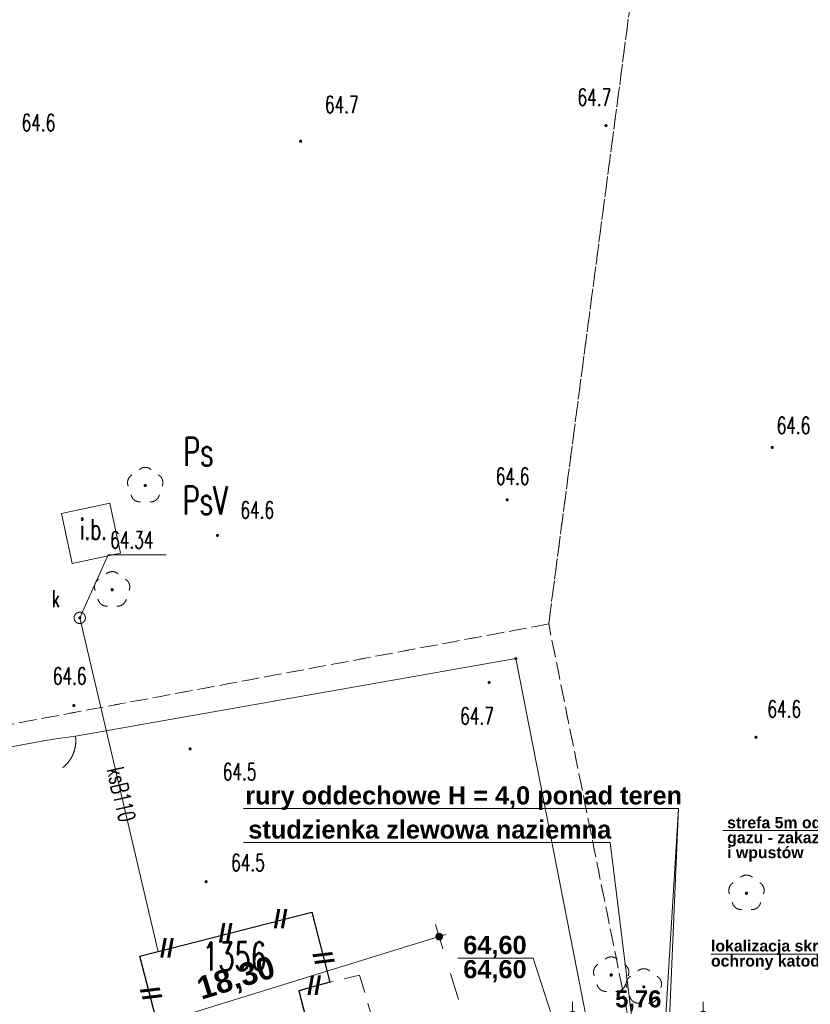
# Model space of a CAD drawing. Header units: millimetres. Extents: x 6487905018 to 6488192500, y 5882180700 to 5882375224.
# Tile 174 of 256: x 6488012399 to 6488047299, y 5882264868 to 5882308314. Entities that reach past the tile are written whole.
import ezdxf
from ezdxf.xclip import XClip

# ---------------------------------------------------------------- set-up
doc = ezdxf.new("R2010")
doc.units = ezdxf.units.MM
doc.header["$MEASUREMENT"] = 0
doc.header["$XCLIPFRAME"] = 2
for name, pattern in [('L_0_03', [1000, 500, -500]), ('L_0_06', [2000, 1500, -500]), ('Przerywana', [2400, 1200, -1200]), ('Wipeout_Contour', [1000, 0, -1000])]:
    doc.linetypes.add(name, pattern=pattern)
for name, color, linetype, lineweight in [('312_Budynek__powierzchnia__Nr_pióra__101', 7, 'Continuous', 30), ('OPIS PLAN_Nr_pióra__1', 7, 'Continuous', 0), ('OPIS PLAN_Nr_pióra__10', 22, 'Continuous', 120), ('OPIS PLAN_Nr_pióra__121', 7, 'Continuous', 5), ('OPIS PLAN_Nr_pióra__222', 7, 'Continuous', 20), ('OPIS PLAN_Nr_pióra__60', 250, 'Continuous', 5), ('OPIS PLAN_Nr_pióra__7', 7, 'Continuous', 5), ('Wymiarowanie_Nr_pióra__1', 7, 'Continuous', 0), ('Zamość 06.10._2_0_Nr_pióra__7', 7, 'Continuous', 5), ('Zamość 06.10._2_209_Opis_konturu_klasyfikacyjnego_Nr_pióra__96', 8, 'Continuous', 15), ('Zamość 06.10._2_210_Oznaczenie_uzytku_Nr_pióra__96', 8, 'Continuous', 15), ('Zamość 06.10._2_217_Granica_konturu_klasyfikcyjnego_Nr_pióra__96', 8, 'Continuous', 15), ('Zamość 06.10._2_218_Granica_uzytku_Nr_pióra__96', 8, 'Continuous', 15), ('Zamość 06.10._2_312_Budynek__powierzchnia__Nr_pióra__7', 7, 'Continuous', 5), ('Zamość 06.10._2_312_Numer_ewidencyjny_budynku_Nr_pióra__7', 7, 'Continuous', 5), ('Zamość 06.10._2_drzewo_lisciaste__punkt__Nr_pióra__96', 8, 'Continuous', 15), ('Zamość 06.10._2_furtka__linia____symbol_Nr_pióra__7', 7, 'Continuous', 5), ('Zamość 06.10._2_furtka__linia__Nr_pióra__7', 7, 'Continuous', 5), ('Zamość 06.10._2_inna_budowla__powierzchnia__Atr17_Nr_pióra__7', 7, 'Continuous', 5), ('Zamość 06.10._2_inna_budowla__powierzchnia__Nr_pióra__7', 7, 'Continuous', 5), ('Zamość 06.10._2_ogrodzenie_trwale__linia__Nr_pióra__7', 7, 'Continuous', 5), ('Zamość 06.10._2_opis_h_Nr_pióra__7', 7, 'Continuous', 5), ('Zamość 06.10._2_plac_Nr_pióra__7', 7, 'Continuous', 5), ('Zamość 06.10._2_przewod_kanalizacyjny__linia__Atr1_Nr_pióra__7', 7, 'Continuous', 5), ('Zamość 06.10._2_przewod_kanalizacyjny__linia__Nr_pióra__36', 6, 'Continuous', 5), ('Zamość 06.10._2_punkt_o_okreslonej_wysokosci__siec_kanalizacyjna__Atr2_Nr_pióra__7', 7, 'Continuous', 5), ('Zamość 06.10._2_punkt_o_okreslonej_wysokosci__siec_kanalizacyjna__Nr_pióra__7', 7, 'Continuous', 5), ('Zamość 06.10._2_punkt_wysokosciowy_naturalny_Nr_pióra__7', 7, 'Continuous', 5), ('Zamość 06.10._2_studzienka_okragla___przewod_kanalizacyjny__punkt__Atr17_Nr_pióra__7', 7, 'Continuous', 5), ('Zamość 06.10._2_studzienka_okragla___przewod_kanalizacyjny__punkt__Nr_pióra__7', 7, 'Continuous', 5)]:
    doc.layers.add(name, color=color, linetype=linetype, lineweight=lineweight)
for name, color, linetype in [('Mapa cyfrowa', 7, 'Continuous'), ('Wymiarowanie', 7, 'Continuous'), ('Zamość 06.10._2_Mapa cyfrowa', 7, 'Continuous')]:
    doc.layers.add(name, color=color, linetype=linetype)
doc.styles.add('GENERATED_STYLE_1', font='Simplex.shx')
doc.styles.add('GENERATED_STYLE_2', font='txt')
doc.linetypes.add('L_0_15_SHX', pattern='A,0,[3,PZT Orlen Zamość.pdf1.Shx,S=30.952381,R=0,X=0,Y=2.22045e-16],-7500,0', length=7500)
doc.dimstyles.new('GENERATED_STYLE__3', dxfattribs={"dimtxt": 750, "dimasz": 570, "dimexe": 0.18, "dimexo": 0, "dimgap": 0.09, "dimtad": 1, "dimtih": 1, "dimtoh": 1, "dimlfac": 0.001, "dimzin": 0, "dimdsep": 46, "dimtxsty": 'GENERATED_STYLE_2', "dimblk": 'ARROWHEAD_11', "dimblk1": 'ARROWHEAD_11', "dimblk2": 'ARROWHEAD_11', "dimcen": 0.09, "dimclrd": 7, "dimclre": 7, "dimclrt": 7, "dimazin": 0, "dimtfac": 1, "dimtdec": 4, "dimtmove": 0, "dimatfit": 3, "dimfxl": 0, "dimtolj": 1, "dimtzin": 0, "dimarcsym": 0})
doc.dimstyles.new('GENERATED_STYLE__4', dxfattribs={"dimtxt": 1000, "dimasz": 570, "dimexe": 0.18, "dimexo": 0, "dimgap": 0.09, "dimtad": 1, "dimlfac": 0.001, "dimzin": 0, "dimdsep": 46, "dimtxsty": 'GENERATED_STYLE_2', "dimblk": 'ARROWHEAD_11', "dimblk1": 'ARROWHEAD_11', "dimblk2": 'ARROWHEAD_11', "dimcen": 0.09, "dimclrd": 7, "dimclre": 7, "dimclrt": 7, "dimazin": 0, "dimtfac": 1, "dimtdec": 4, "dimtmove": 0, "dimatfit": 3, "dimfxl": 0, "dimtolj": 1, "dimtzin": 0, "dimarcsym": 0})

# ---------------------------------------------------------------- blocks, each defined once
blk = doc.blocks.new('Rysunek_1_2')
at = {"color": 254, "linetype": 'Wipeout_Contour', "lineweight": 0, "ltscale": 70061284114.24681}
blk.add_wipeout([(6487915525.867126, 5882181505.900702), (6488146644.289524, 5882181505.900702), (6488146644.289524, 5882373115.540435), (6488107628.768834, 5882373115.540435), (6488107628.768834, 5882320263.490532), (6488101226.436201, 5882320263.490532), (6488101226.436201, 5882373115.540435), (6487915525.867126, 5882373115.540435)], dxfattribs=at).dxf.layer = 'Zamość 06.10._2_Mapa cyfrowa'
at = {"layer": 'Zamość 06.10._2_0_Nr_pióra__7', "linetype": 'Continuous'}
for points in [[(6488038280.000001, 5882303594.723074, 1), (6488038280.000001, 5882303685.276926, 1)], [(6488024800, 5882302904.723074, 1), (6488024800, 5882302995.276926, 1)], [(6488045620, 5882289394.723075, 1), (6488045620, 5882289485.276926, 1)], [(6488033920, 5882287084.723074, 1), (6488033920, 5882287175.276926, 1)], [(6488021130, 5882285514.723074, 1), (6488021130, 5882285605.276926, 1)], [(6488033120, 5882279024.723075, 1), (6488033120, 5882279115.276926, 1)], [(6488014790, 5882278004.723074, 1), (6488014790, 5882278095.276926, 1)], [(6488044900.000001, 5882276604.723075, 1), (6488044900.000001, 5882276695.276926, 1)], [(6488019920, 5882276094.723074, 1), (6488019920, 5882276185.276926, 1)], [(6488020630, 5882270234.723075, 1), (6488020630, 5882270325.276926, 1)]]:
    blk.add_hatch(color=256, dxfattribs=at).paths.add_polyline_path(points)
at = {"layer": 'Zamość 06.10._2_drzewo_lisciaste__punkt__Nr_pióra__96', "linetype": 'Continuous'}
for points in [[(6488017940.000001, 5882287710, 1), (6488017940.000001, 5882287810, 1)], [(6488016480.000001, 5882283110, 1), (6488016480.000001, 5882283210, 1)], [(6488044480.000001, 5882269720, 1), (6488044480.000001, 5882269819.999999, 1)], [(6488038510, 5882266110, 1), (6488038510, 5882266210, 1)], [(6488039950, 5882265590, 1), (6488039950, 5882265690, 1)]]:
    blk.add_hatch(color=256, dxfattribs=at).paths.add_polyline_path(points)
at = {"layer": 'Zamość 06.10._2_punkt_o_okreslonej_wysokosci__siec_kanalizacyjna__Nr_pióra__7', "linetype": 'Continuous'}
blk.add_hatch(color=256, dxfattribs=at).paths.add_polyline_path([(6488015050, 5882281875, 1), (6488015050, 5882281965, 1)])
at = {"layer": 'Zamość 06.10._2_punkt_wysokosciowy_naturalny_Nr_pióra__7', "linetype": 'Continuous'}
blk.add_hatch(color=256, dxfattribs=at).paths.add_polyline_path([(6488034300, 5882280075, 1), (6488034300, 5882280165, 1)])
at = {"layer": 'Zamość 06.10._2_0_Nr_pióra__7', "linetype": 'Continuous'}
for p, q in [((6488038280.000001, 5882303640), (6488038280.05, 5882303640)), ((6488024800, 5882302950), (6488024800.05, 5882302950)), ((6488045620, 5882289440.000001), (6488045620.05, 5882289440.000001)), ((6488017352.144635, 5882288225.754514), (6488017352.194635, 5882288225.754514)), ((6488017679.012473, 5882288463.126228), (6488017679.062473, 5882288463.126228)), ((6488017940.000001, 5882288560), (6488017940.05, 5882288560)), ((6488018200.987529, 5882288463.126228), (6488018201.037528, 5882288463.126228)), ((6488018527.855366, 5882288225.754514), (6488018527.905366, 5882288225.754514)), ((6488017179.733024, 5882288008.084753), (6488017179.783023, 5882288008.084753)), ((6488017190.576555, 5882287730.617085), (6488017190.626555, 5882287730.617085)), ((6488017940.000001, 5882287760), (6488017940.05, 5882287760)), ((6488018689.423446, 5882287730.617085), (6488018689.473446, 5882287730.617085)), ((6488018700.266978, 5882288008.084753), (6488018700.316978, 5882288008.084753)), ((6488017315.601943, 5882287344.516924), (6488017315.651943, 5882287344.516924)), ((6488018564.398058, 5882287344.516924), (6488018564.448058, 5882287344.516924)), ((6488016380, 5882286980.000001), (6488016380.05, 5882286980.000001)), ((6488017470.145783, 5882287112.204544), (6488017470.195784, 5882287112.204544)), ((6488017738.965047, 5882287037.444639), (6488017739.015047, 5882287037.444639)), ((6488018141.034954, 5882287037.444639), (6488018141.084954, 5882287037.444639)), ((6488018409.854218, 5882287112.204544), (6488018409.904218, 5882287112.204544)), ((6488033920, 5882287130), (6488033920.05, 5882287130)), ((6488014250, 5882286530), (6488014250.05, 5882286530)), ((6488021130, 5882285560), (6488021130.05, 5882285560)), ((6488016300, 5882284700), (6488016300.05, 5882284700)), ((6488016850, 5882284770), (6488016850.05, 5882284770)), ((6488018869, 5882284700), (6488018869.05, 5882284700)), ((6488014720, 5882284320), (6488014720.05, 5882284320)), ((6488016219.012473, 5882283863.126228), (6488016219.062473, 5882283863.126228)), ((6488016480.000001, 5882283960), (6488016480.05, 5882283960)), ((6488016740.987529, 5882283863.126228), (6488016741.037528, 5882283863.126228)), ((6488015719.733024, 5882283408.084753), (6488015719.783023, 5882283408.084753)), ((6488015892.144635, 5882283625.754514), (6488015892.194635, 5882283625.754514)), ((6488017067.855366, 5882283625.754514), (6488017067.905366, 5882283625.754514)), ((6488017240.266978, 5882283408.084753), (6488017240.316978, 5882283408.084753)), ((6488015730.576555, 5882283130.617086), (6488015730.626555, 5882283130.617086)), ((6488016480.000001, 5882283160), (6488016480.05, 5882283160)), ((6488017229.423446, 5882283130.617086), (6488017229.473446, 5882283130.617086)), ((6488015855.601943, 5882282744.516924), (6488015855.651943, 5882282744.516924)), ((6488016010.145783, 5882282512.204545), (6488016010.195784, 5882282512.204545)), ((6488016949.854218, 5882282512.204545), (6488016949.904218, 5882282512.204545)), ((6488017104.398058, 5882282744.516924), (6488017104.448058, 5882282744.516924)), ((6488016278.965047, 5882282437.444639), (6488016279.015047, 5882282437.444639)), ((6488016681.034954, 5882282437.444639), (6488016681.084954, 5882282437.444639)), ((6488015050, 5882281920), (6488015050.05, 5882281920)), ((6488015050, 5882281920), (6488015050.05, 5882281920)), ((6488015050, 5882281920), (6488015050.05, 5882281920)), ((6488035750, 5882281650.000001), (6488035750.05, 5882281650.000001)), ((6488034300, 5882280120), (6488034300.05, 5882280120)), ((6488034300, 5882280120), (6488034300.05, 5882280120)), ((6488033120, 5882279070), (6488033120.05, 5882279070)), ((6488014790, 5882278050), (6488014790.05, 5882278050)), ((6488013790, 5882276550), (6488013790.05, 5882276550)), ((6488014860.138828, 5882276699.009684), (6488014860.188828, 5882276699.009684)), ((6488044900.000001, 5882276650.000001), (6488044900.05, 5882276650.000001)), ((6488019920, 5882276140), (6488019920.05, 5882276140)), ((6488014765.243498, 5882275928.373219), (6488014765.293498, 5882275928.373219)), ((6488014297.7435, 5882275308.43013), (6488014297.793499, 5882275308.43013)), ((6488044219.012473, 5882270473.126228), (6488044219.062473, 5882270473.126228)), ((6488044480.000001, 5882270569.999999), (6488044480.05, 5882270569.999999)), ((6488044740.987529, 5882270473.126228), (6488044741.037528, 5882270473.126228)), ((6488020630, 5882270280), (6488020630.05, 5882270280)), ((6488043719.733024, 5882270018.084752), (6488043719.783023, 5882270018.084752)), ((6488043892.144635, 5882270235.754514), (6488043892.194635, 5882270235.754514)), ((6488045067.855366, 5882270235.754514), (6488045067.905366, 5882270235.754514)), ((6488045240.266978, 5882270018.084752), (6488045240.316978, 5882270018.084752)), ((6488043730.576555, 5882269740.617085), (6488043730.626555, 5882269740.617085)), ((6488044480.000001, 5882269770), (6488044480.05, 5882269770)), ((6488045229.423446, 5882269740.617085), (6488045229.473446, 5882269740.617085)), ((6488043855.601943, 5882269354.516924), (6488043855.651943, 5882269354.516924)), ((6488044010.145783, 5882269122.204544), (6488044010.195784, 5882269122.204544)), ((6488044278.965047, 5882269047.444639), (6488044279.015047, 5882269047.444639)), ((6488044681.034954, 5882269047.444639), (6488044681.084954, 5882269047.444639)), ((6488044949.854218, 5882269122.204544), (6488044949.904218, 5882269122.204544)), ((6488045104.398058, 5882269354.516924), (6488045104.448058, 5882269354.516924)), ((6488025290, 5882268940.000001), (6488025290.05, 5882268940.000001)), ((6488017700, 5882266990), (6488017700.05, 5882266990)), ((6488018510, 5882267190.000001), (6488018510.05, 5882267190.000001)), ((6488038249.012472, 5882266863.126228), (6488038249.062472, 5882266863.126228)), ((6488038510, 5882266960), (6488038510.05, 5882266960)), ((6488038770.987528, 5882266863.126228), (6488038771.037528, 5882266863.126228)), ((6488037749.733023, 5882266408.084753), (6488037749.783023, 5882266408.084753)), ((6488037922.144635, 5882266625.754514), (6488037922.194634, 5882266625.754514)), ((6488039097.855365, 5882266625.754514), (6488039097.905365, 5882266625.754514)), ((6488039270.266977, 5882266408.084753), (6488039270.316978, 5882266408.084753)), ((6488039950, 5882266440), (6488039950.05, 5882266440)), ((6488027400.000001, 5882266160), (6488027400.05, 5882266160)), ((6488037760.576555, 5882266130.617086), (6488037760.626554, 5882266130.617086)), ((6488038510, 5882266160), (6488038510.05, 5882266160)), ((6488039259.423446, 5882266130.617086), (6488039259.473445, 5882266130.617086)), ((6488039362.144635, 5882266105.754514), (6488039362.194635, 5882266105.754514)), ((6488039689.012473, 5882266343.126228), (6488039689.062472, 5882266343.126228)), ((6488040210.987528, 5882266343.126228), (6488040211.037528, 5882266343.126228)), ((6488040537.855366, 5882266105.754514), (6488040537.905366, 5882266105.754514)), ((6488026089.719024, 5882265841.088781), (6488026089.769024, 5882265841.088781)), ((6488026090, 5882265840), (6488026090.05, 5882265840)), ((6488026090, 5882265840), (6488026090.05, 5882265840)), ((6488026099.974685, 5882265820.439816), (6488026100.024685, 5882265820.439816)), ((6488037885.601943, 5882265744.516924), (6488037885.651942, 5882265744.516924)), ((6488039134.398057, 5882265744.516924), (6488039134.448057, 5882265744.516924)), ((6488039189.733023, 5882265888.084753), (6488039189.783023, 5882265888.084753)), ((6488039200.576555, 5882265610.617085), (6488039200.626555, 5882265610.617085)), ((6488039950, 5882265640), (6488039950.05, 5882265640)), ((6488040699.423446, 5882265610.617085), (6488040699.473446, 5882265610.617085)), ((6488040710.266978, 5882265888.084753), (6488040710.316978, 5882265888.084753)), ((6488024720, 5882265470), (6488024720.05, 5882265470)), ((6488024720, 5882265470), (6488024720.05, 5882265470)), ((6488024722.435919, 5882265460.633501), (6488024722.485919, 5882265460.633501)), ((6488024722.435919, 5882265460.633501), (6488024722.485919, 5882265460.633501)), ((6488038040.145783, 5882265512.204545), (6488038040.195783, 5882265512.204545)), ((6488038308.965046, 5882265437.444639), (6488038309.015046, 5882265437.444639)), ((6488038711.034954, 5882265437.444639), (6488038711.084953, 5882265437.444639)), ((6488038979.854218, 5882265512.204545), (6488038979.904217, 5882265512.204545)), ((6488039325.601943, 5882265224.516924), (6488039325.651943, 5882265224.516924)), ((6488040574.398058, 5882265224.516924), (6488040574.448058, 5882265224.516924)), ((6488039480.145783, 5882264992.204544), (6488039480.195784, 5882264992.204544)), ((6488039748.965047, 5882264917.444639), (6488039749.015046, 5882264917.444639)), ((6488040151.034954, 5882264917.444639), (6488040151.084954, 5882264917.444639)), ((6488040419.854218, 5882264992.204544), (6488040419.904218, 5882264992.204544))]:
    blk.add_line(p, q, dxfattribs=at)
for centre in [(6488038280.000001, 5882303640), (6488024800, 5882302950), (6488045620, 5882289440.000001), (6488033920, 5882287130), (6488021130, 5882285560), (6488033120, 5882279070), (6488014790, 5882278050), (6488044900.000001, 5882276650.000001), (6488019920, 5882276140), (6488020630, 5882270280)]:
    blk.add_circle(centre, 45.276926, dxfattribs=at)
at = {"layer": 'Zamość 06.10._2_217_Granica_konturu_klasyfikcyjnego_Nr_pióra__96', "linetype": 'L_0_03', "flags": 128}
for points in [[(6488035750, 5882281650.000001), (6488040830, 5882320230.000001)], [(6488040830, 5882320230.000001), (6488035750, 5882281650.000001)], [(6487996650.000001, 5882274360), (6488035750, 5882281650.000001)], [(6488035750, 5882281650.000001), (6488046100, 5882230460)]]:
    blk.add_lwpolyline(points, dxfattribs=at)
at = {"layer": 'Zamość 06.10._2_218_Granica_uzytku_Nr_pióra__96', "linetype": 'L_0_03', "flags": 128}
for points in [[(6488035750, 5882281650.000001), (6488040830, 5882320230.000001)], [(6488040830, 5882320230.000001), (6488035750, 5882281650.000001)], [(6487996650.000001, 5882274360), (6488035750, 5882281650.000001)], [(6488035750, 5882281650.000001), (6487996650.000001, 5882274360)], [(6488046100, 5882230460), (6488035750, 5882281650.000001)], [(6488035750, 5882281650.000001), (6488046100, 5882230460)]]:
    blk.add_lwpolyline(points, dxfattribs=at)
at = {"layer": 'Zamość 06.10._2_312_Budynek__powierzchnia__Nr_pióra__7', "linetype": 'Continuous', "flags": 128}
for points in [[(6488017700, 5882266990), (6488025290, 5882268940.000001)], [(6488025290, 5882268940.000001), (6488026090, 5882265840)], [(6488018550, 5882263710), (6488017700, 5882266990)], [(6488026090, 5882265840), (6488024720, 5882265470)], [(6488024720, 5882265470), (6488026270, 5882259510)]]:
    blk.add_lwpolyline(points, dxfattribs=at)
at = {"layer": 'Zamość 06.10._2_drzewo_lisciaste__punkt__Nr_pióra__96', "linetype": 'Continuous'}
for centre in [(6488017940.000001, 5882287760), (6488016480.000001, 5882283160), (6488044480.000001, 5882269770), (6488038510, 5882266160), (6488039950, 5882265640)]:
    blk.add_circle(centre, 50, dxfattribs=at)
for centre, radius, start, end in [((6488017560.000003, 5882287884), 400.000002, 121.3080002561, 202.5479998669), ((6488017940.000001, 5882288159.999999), 400, 49.2720001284, 130.7279998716), ((6488018319.999999, 5882287884), 400.000002, 337.4520001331, 58.6919997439), ((6488017705, 5882287436), 400, 193.2210000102, 274.8709999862), ((6488018175.000001, 5882287436), 400, 265.1290000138, 346.7789999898), ((6488016480.000001, 5882283560), 400, 49.2720001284, 130.7279998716), ((6488016100.000003, 5882283284), 400.000002, 121.3080002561, 202.5479998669), ((6488016859.999999, 5882283284), 400.000002, 337.4520001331, 58.6919997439), ((6488016245, 5882282836), 400, 193.2210000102, 274.8709999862), ((6488016715.000001, 5882282836), 400, 265.1290000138, 346.7789999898), ((6488044480.000001, 5882270169.999999), 400, 49.2720001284, 130.7279998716), ((6488044100.000003, 5882269894), 400.000002, 121.3080002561, 202.5479998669), ((6488044859.999999, 5882269894), 400.000002, 337.4520001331, 58.6919997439), ((6488044245, 5882269446), 400, 193.2210000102, 274.8709999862), ((6488044715.000001, 5882269446), 400, 265.1290000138, 346.7789999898), ((6488038510, 5882266560), 400, 49.2720001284, 130.7279998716), ((6488038130.000002, 5882266284), 400.000002, 121.3080002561, 202.5479998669), ((6488038889.999998, 5882266284), 400.000002, 337.4520001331, 58.6919997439), ((6488039950, 5882266039.999999), 400, 49.2720001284, 130.7279998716), ((6488039570.000003, 5882265764), 400.000002, 121.3080002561, 202.5479998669), ((6488040329.999998, 5882265764), 400.000002, 337.4520001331, 58.6919997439), ((6488038275, 5882265836), 400, 193.2210000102, 274.8709999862), ((6488038745, 5882265836), 400, 265.1290000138, 346.7789999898), ((6488039715, 5882265316), 400, 193.2210000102, 274.8709999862), ((6488040185.000001, 5882265316), 400, 265.1290000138, 346.7789999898)]:
    blk.add_arc(centre, radius, start, end, dxfattribs=at)
at = {"layer": 'Zamość 06.10._2_furtka__linia____symbol_Nr_pióra__7', "linetype": 'Continuous'}
blk.add_arc((6488013374.663943, 5882276490.768549), 1500.000001, 307.9799999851, 7.979999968, dxfattribs=at)
at = {"layer": 'Zamość 06.10._2_furtka__linia__Nr_pióra__7', "linetype": 'Continuous', "flags": 128}
blk.add_lwpolyline([(6488014860.138828, 5882276699.009684), (6488013790, 5882276550)], dxfattribs=at)
at = {"layer": 'Zamość 06.10._2_furtka__linia__Nr_pióra__7', "linetype": 'Continuous'}
blk.add_arc((6488013374.482785, 5882276492.064949), 1500, 307.9116393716, 7.9299999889, dxfattribs=at)
at = {"layer": 'Zamość 06.10._2_inna_budowla__powierzchnia__Nr_pióra__7', "linetype": 'Continuous', "flags": 128}
blk.add_lwpolyline([(6488016380, 5882286980.000001), (6488016850, 5882284770), (6488014720, 5882284320), (6488014250, 5882286530)], close=True, dxfattribs=at)
at = {"layer": 'Zamość 06.10._2_ogrodzenie_trwale__linia__Nr_pióra__7', "linetype": 'L_0_15_SHX'}
blk.add_line((6488013790, 5882276550), (6487989360.000001, 5882272070), dxfattribs=at)
at = {"layer": 'Zamość 06.10._2_ogrodzenie_trwale__linia__Nr_pióra__7', "linetype": 'Continuous'}
blk.add_line((6488013790, 5882276550), (6487989360.000001, 5882272070), dxfattribs=at)
at = {"layer": 'Zamość 06.10._2_ogrodzenie_trwale__linia__Nr_pióra__7', "linetype": 'L_0_15_SHX', "flags": 128}
blk.add_lwpolyline([(6488043030.000001, 5882235670), (6488034300, 5882280120), (6488014860.138828, 5882276699.009684)], dxfattribs=at)
at = {"layer": 'Zamość 06.10._2_ogrodzenie_trwale__linia__Nr_pióra__7', "linetype": 'Continuous', "flags": 128}
blk.add_lwpolyline([(6488043030.000001, 5882235670), (6488034300, 5882280120), (6488014860.138828, 5882276699.009684)], dxfattribs=at)
at = {"layer": 'Zamość 06.10._2_plac_Nr_pióra__7', "linetype": 'L_0_06', "flags": 128}
blk.add_lwpolyline([(6488026215.496068, 5882259719.576408), (6488024722.435919, 5882265460.633501), (6488026089.719024, 5882265841.088781), (6488027400.000001, 5882266160), (6488029090, 5882260470)], close=True, dxfattribs=at)
at = {"layer": 'Zamość 06.10._2_przewod_kanalizacyjny__linia__Nr_pióra__36', "linetype": 'Continuous', "flags": 128}
blk.add_lwpolyline([(6488018510, 5882267190.000001), (6488015050, 5882281920)], dxfattribs=at)
at = {"layer": 'Zamość 06.10._2_punkt_o_okreslonej_wysokosci__siec_kanalizacyjna__Atr2_Nr_pióra__7', "linetype": 'Continuous', "flags": 128}
blk.add_lwpolyline([(6488015050, 5882281920), (6488016300, 5882284700), (6488018869, 5882284700)], dxfattribs=at)
at = {"layer": 'Zamość 06.10._2_punkt_o_okreslonej_wysokosci__siec_kanalizacyjna__Nr_pióra__7', "linetype": 'Continuous'}
blk.add_circle((6488015050, 5882281920), 45, dxfattribs=at)
at = {"layer": 'Zamość 06.10._2_punkt_wysokosciowy_naturalny_Nr_pióra__7', "linetype": 'Continuous'}
blk.add_circle((6488034300, 5882280120), 45, dxfattribs=at)
at = {"layer": 'Zamość 06.10._2_studzienka_okragla___przewod_kanalizacyjny__punkt__Nr_pióra__7', "linetype": 'Continuous'}
blk.add_circle((6488015050, 5882281920), 250, dxfattribs=at)
at = {"layer": 'Zamość 06.10._2_209_Opis_konturu_klasyfikacyjnego_Nr_pióra__96', "linetype": 'Continuous', "insert": (6488019597.142858, 5882287724.041667), "char_height": 1250, "attachment_point": 1, "style": 'GENERATED_STYLE_1'}
blk.add_mtext('\\A1;{\\W0.660000x;\\FSimplex.shx;PsV}', dxfattribs=at)
at = {"layer": 'Zamość 06.10._2_210_Oznaczenie_uzytku_Nr_pióra__96', "linetype": 'Continuous', "insert": (6488019617.142858, 5882289874.041667), "char_height": 1250, "attachment_point": 1, "style": 'GENERATED_STYLE_1'}
blk.add_mtext('\\A1;{\\W0.660000x;\\FSimplex.shx;Ps}', dxfattribs=at)
at = {"layer": 'Zamość 06.10._2_312_Numer_ewidencyjny_budynku_Nr_pióra__7', "linetype": 'Continuous', "insert": (6488020465.714287, 5882267604.041667), "char_height": 1250, "attachment_point": 1, "style": 'GENERATED_STYLE_1'}
blk.add_mtext('\\A1;{\\W0.660000x;\\FSimplex.shx;1356}', dxfattribs=at)
at = {"layer": 'Zamość 06.10._2_inna_budowla__powierzchnia__Atr17_Nr_pióra__7', "linetype": 'Continuous', "insert": (6488015054.857142, 5882286273.812858), "char_height": 900, "attachment_point": 1, "style": 'GENERATED_STYLE_1'}
blk.add_mtext('\\A1;{\\W0.660000x;\\FSimplex.shx;i.b.}', dxfattribs=at)
at = {"layer": 'Zamość 06.10._2_opis_h_Nr_pióra__7', "linetype": 'Continuous', "char_height": 750, "attachment_point": 1, "style": 'GENERATED_STYLE_1'}
for s, insert in [('\\A1;{\\W0.660000x;\\FSimplex.shx;64.7}', (6488037024.285711, 5882305266.424997)), ('\\A1;{\\W0.660000x;\\FSimplex.shx;64.7}', (6488025874.285711, 5882304946.424997)), ('\\A1;{\\W0.660000x;\\FSimplex.shx;64.6}', (6488012484.285711, 5882304146.424997)), ('\\A1;{\\W0.660000x;\\FSimplex.shx;64.6}', (6488045814.285711, 5882290786.424997)), ('\\A1;{\\W0.660000x;\\FSimplex.shx;64.6}', (6488033414.285711, 5882288546.424997)), ('\\A1;{\\W0.660000x;\\FSimplex.shx;64.6}', (6488022144.285711, 5882287056.424997)), ('\\A1;{\\W0.660000x;\\FSimplex.shx;64.6}', (6488013864.285711, 5882279726.424997)), ('\\A1;{\\W0.660000x;\\FSimplex.shx;64.6}', (6488045404.285711, 5882278276.424997)), ('\\A1;{\\W0.660000x;\\FSimplex.shx;64.7}', (6488031844.285712, 5882277966.424997)), ('\\A1;{\\W0.660000x;\\FSimplex.shx;64.5}', (6488021364.285711, 5882275506.424997)), ('\\A1;{\\W0.660000x;\\FSimplex.shx;64.5}', (6488021734.285711, 5882271496.424997))]:
    blk.add_mtext(s, dxfattribs=dict(at, insert=insert))
at = {"layer": 'Zamość 06.10._2_przewod_kanalizacyjny__linia__Atr1_Nr_pióra__7', "linetype": 'Continuous', "insert": (6488016974.797814, 5882275405.875463), "char_height": 750, "attachment_point": 1, "rotation": 283.2000000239, "style": 'GENERATED_STYLE_1'}
blk.add_mtext('\\A1;{\\W0.660000x;\\FSimplex.shx;ksB110}', dxfattribs=at)
at = {"layer": 'Zamość 06.10._2_punkt_o_okreslonej_wysokosci__siec_kanalizacyjna__Atr2_Nr_pióra__7', "linetype": 'Continuous', "insert": (6488016394.285714, 5882285734.425), "char_height": 750, "attachment_point": 1, "style": 'GENERATED_STYLE_1'}
blk.add_mtext('\\A1;{\\W0.660000x;\\FSimplex.shx;64.34}', dxfattribs=at)
at = {"layer": 'Zamość 06.10._2_studzienka_okragla___przewod_kanalizacyjny__punkt__Atr17_Nr_pióra__7', "linetype": 'Continuous', "insert": (6488013814.285714, 5882283140.710714), "char_height": 750, "attachment_point": 1, "style": 'GENERATED_STYLE_1'}
blk.add_mtext('\\A1;{\\W0.660000x;\\FSimplex.shx;k}', dxfattribs=at)
blk = doc.blocks.new('*D17', base_point=(6488045394.921593, 5882250647.102998))
at = {"layer": 'Wymiarowanie_Nr_pióra__1', "linetype": 'Continuous'}
for points in [[(6488031068.910256, 5882267856.204563), (6488031057.492186, 5882267913.607078), (6488031024.976274, 5882267962.27058), (6488030976.312771, 5882267994.786492), (6488030918.910256, 5882268006.204563), (6488030861.507741, 5882267994.786492), (6488030812.844239, 5882267962.27058), (6488030780.328326, 5882267913.607078), (6488030768.910256, 5882267856.204563), (6488030780.328326, 5882267798.802048), (6488030812.844239, 5882267750.138546), (6488030861.507741, 5882267717.622633), (6488030918.910256, 5882267706.204563), (6488030976.312771, 5882267717.622633), (6488031024.976274, 5882267750.138546), (6488031057.492186, 5882267798.802048)], [(6488013580.2083, 5882262467.669443), (6488013568.79023, 5882262525.071959), (6488013536.274317, 5882262573.73546), (6488013487.610814, 5882262606.251373), (6488013430.2083, 5882262617.669443), (6488013372.805785, 5882262606.251373), (6488013324.142282, 5882262573.73546), (6488013291.626369, 5882262525.071959), (6488013280.2083, 5882262467.669443), (6488013291.626369, 5882262410.266929), (6488013324.142282, 5882262361.603426), (6488013372.805785, 5882262329.087513), (6488013430.2083, 5882262317.669443), (6488013487.610814, 5882262329.087513), (6488013536.274317, 5882262361.603426), (6488013568.79023, 5882262410.266929)]]:
    blk.add_hatch(color=256, dxfattribs=at).paths.add_polyline_path(points)
for p, q in [((6488030874.742002, 5882267999.554363), (6488030753.279303, 5882268393.766315)), ((6488013573.5581, 5882262511.837698), (6488030775.560455, 5882267812.036308)), ((6488031084.541209, 5882267318.642811), (6488030963.07851, 5882267712.854762)), ((6488031062.260056, 5882267900.372817), (6488031205.609858, 5882267944.541071))]:
    blk.add_line(p, q, dxfattribs=at)
blk.add_circle((6488030918.910256, 5882267856.204563), 150, dxfattribs=at)
at = {"layer": 'Wymiarowanie_Nr_pióra__1', "insert": (6488020481.752902, 5882264849.635889), "char_height": 1000, "attachment_point": 7, "rotation": 17.1248613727, "style": 'GENERATED_STYLE_2'}
blk.add_mtext('\\A1;{\\fArial|b1|i0|c238|p38;18,30}', dxfattribs=at)
blk = doc.blocks.new('ARROWHEAD_11')
at = {"color": 0, "linetype": 'Continuous', "lineweight": 0}
blk.add_line((0, 0), (-1, 0), dxfattribs=at)
at = {"color": 0, "linetype": 'Continuous', "lineweight": 0, "const_width": 0.25, "flags": 128}
blk.add_lwpolyline([(-0.125, 0, 1), (0.125, 0, 1)], format="xyb", close=True, dxfattribs=at)
blk = doc.blocks.new('*D45', base_point=(6488045394.921593, 5882250647.102998))
at = {"layer": 'Wymiarowanie_Nr_pióra__1', "linetype": 'Continuous'}
for points in [[(6488036953.518992, 5882264414.343926), (6488036942.100923, 5882264471.746442), (6488036909.58501, 5882264520.409944), (6488036860.921507, 5882264552.925857), (6488036803.518992, 5882264564.343926), (6488036746.116478, 5882264552.925857), (6488036697.452975, 5882264520.409944), (6488036664.937062, 5882264471.746442), (6488036653.518992, 5882264414.343926), (6488036664.937062, 5882264356.941412), (6488036697.452975, 5882264308.277909), (6488036746.116478, 5882264275.761996), (6488036803.518992, 5882264264.343926), (6488036860.921507, 5882264275.761996), (6488036909.58501, 5882264308.277909), (6488036942.100923, 5882264356.941412)], [(6488042713.518991, 5882264414.343926), (6488042702.100922, 5882264471.746442), (6488042669.585009, 5882264520.409944), (6488042620.921506, 5882264552.925857), (6488042563.518991, 5882264564.343926), (6488042506.116477, 5882264552.925857), (6488042457.452974, 5882264520.409944), (6488042424.937061, 5882264471.746442), (6488042413.518991, 5882264414.343926), (6488042424.937061, 5882264356.941412), (6488042457.452974, 5882264308.277909), (6488042506.116477, 5882264275.761997), (6488042563.518991, 5882264264.343926), (6488042620.921506, 5882264275.761997), (6488042669.585009, 5882264308.277909), (6488042702.100922, 5882264356.941412)]]:
    blk.add_hatch(color=256, dxfattribs=at).paths.add_polyline_path(points)
for p, q in [((6488036803.518992, 5882264564.343926), (6488036803.518992, 5882264976.843926)), ((6488042563.518991, 5882264564.343926), (6488042563.518991, 5882264976.843926)), ((6488036503.518992, 5882264414.343926), (6488036653.518992, 5882264414.343926)), ((6488036803.518992, 5882263851.843926), (6488036803.518992, 5882264264.343926)), ((6488036953.518992, 5882264414.343926), (6488042413.518991, 5882264414.343926)), ((6488042563.518991, 5882263851.843926), (6488042563.518991, 5882264264.343926)), ((6488042713.518991, 5882264414.343926), (6488042863.518991, 5882264414.343926))]:
    blk.add_line(p, q, dxfattribs=at)
for centre in [(6488036803.518992, 5882264414.343926), (6488042563.518991, 5882264414.343926)]:
    blk.add_circle(centre, 150, dxfattribs=at)
at = {"layer": 'Wymiarowanie_Nr_pióra__1', "insert": (6488038685.801493, 5882264564.343926), "char_height": 750, "attachment_point": 7, "style": 'GENERATED_STYLE_2'}
blk.add_mtext('\\A1;{\\fArial|b1|i0|c238|p38;5,76}', dxfattribs=at)

msp = doc.modelspace()

# ---------------------------------------------------------------- block references
at = {"layer": 'Mapa cyfrowa', "color": 22, "linetype": 'Continuous', "lineweight": 5}
ref = msp.add_blockref('Rysunek_1_2', (0, 0), dxfattribs=at)
XClip(ref).set_block_clipping_path([(6487915525.8671264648, 5882181505.9007024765), (6488146644.2895231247, 5882181505.9007024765), (6488146644.2895231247, 5882373115.5404348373), (6488107628.7688331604, 5882373115.5404348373), (6488107628.7688331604, 5882320263.4905319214), (6488101226.4362001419, 5882320263.4905319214), (6488101226.4362001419, 5882373115.5404348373), (6487915525.8671264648, 5882373115.5404348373)])

# ---------------------------------------------------------------- next in the draw order: linework, layer by layer
at = {"layer": '312_Budynek__powierzchnia__Nr_pióra__101', "linetype": 'Continuous'}
for p, q in [((6488017700, 5882266990), (6488025290, 5882268940.000001)), ((6488025290, 5882268940.000001), (6488026090, 5882265840)), ((6488018550, 5882263710), (6488017700, 5882266990)), ((6488026090, 5882265840), (6488024720, 5882265470)), ((6488024720, 5882265470), (6488026270, 5882259510))]:
    msp.add_line(p, q, dxfattribs=at)
at = {"layer": 'OPIS PLAN_Nr_pióra__1', "linetype": 'Continuous'}
for p, q in [((6488022274.901673, 5882273501.360687), (6488041479.906436, 5882273501.360687)), ((6488041479.906436, 5882273501.360687), (6488040612.58196, 5882259379.146805)), ((6488040868.719121, 5882259140.622687), (6488041479.906436, 5882273501.360687)), ((6488022274.901673, 5882272001.101804), (6488038459.7075, 5882272001.101804)), ((6488038459.7075, 5882272001.101804), (6488040077.365219, 5882258966.611825))]:
    msp.add_line(p, q, dxfattribs=at)
at = {"layer": 'OPIS PLAN_Nr_pióra__121', "linetype": 'Continuous'}
msp.add_line((6488052338.538398, 5882272540.926682), (6488043432.938083, 5882272540.926682), dxfattribs=at)
at = {"layer": 'OPIS PLAN_Nr_pióra__222', "linetype": 'Continuous'}
for q in [(6488031741.897024, 5882266910.912171), (6488036174.032769, 5882263487.303747)]:
    msp.add_line((6488035071.979177, 5882266910.912171), q, dxfattribs=at)
at = {"layer": 'OPIS PLAN_Nr_pióra__60', "linetype": 'Continuous'}
msp.add_line((6488049471.975882, 5882267085.079189), (6488042914.205739, 5882267085.079189), dxfattribs=at)
at = {"layer": 'Wymiarowanie_Nr_pióra__1', "linetype": 'Przerywana'}
msp.add_line((6488031422.873323, 5882266221.220946), (6488034383.177611, 5882256612.78905), dxfattribs=at)

# ---------------------------------------------------------------- next in the draw order: texts
at = {"layer": 'OPIS PLAN_Nr_pióra__10', "linetype": 'Continuous', "char_height": 800, "attachment_point": 6, "style": 'GENERATED_STYLE_2'}
for insert in [(6488024225.687492, 5882268626.766645), (6488021802.200563, 5882268004.131663), (6488019212.924629, 5882267338.902669), (6488025712.200563, 5882265694.131663)]:
    msp.add_mtext('\\A1;{\\fArial|b1|i0|c238|p38;//}', dxfattribs=dict(at, insert=insert))
at = {"layer": 'OPIS PLAN_Nr_pióra__10', "linetype": 'Continuous', "char_height": 800, "attachment_point": 6, "rotation": 287.1237735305, "style": 'GENERATED_STYLE_2'}
for insert in [(6488025887.577621, 5882266611.149184), (6488018273.385354, 5882265047.247241)]:
    msp.add_mtext('\\A1;{\\fArial|b1|i0|c238|p38;//}', dxfattribs=dict(at, insert=insert))
at = {"layer": 'OPIS PLAN_Nr_pióra__60', "linetype": 'Continuous', "insert": (6488042914.205739, 5882267041.480104), "char_height": 500, "attachment_point": 4, "line_spacing_factor": 0.798881, "style": 'GENERATED_STYLE_2'}
msp.add_mtext('\\A1;{\\fArial|b1|i0|c238|p38;lokalizacja skrzynki\\P\\fArial|b1|i0|c238|p38;ochrony katodowej}', dxfattribs=at)
at = {"layer": 'OPIS PLAN_Nr_pióra__7', "linetype": 'Continuous', "char_height": 800, "style": 'GENERATED_STYLE_2'}
for s, insert, attachment_point in [('\\A1;{\\fArial|b1|i0|c238|p38;rury oddechowe H = 4,0 ponad teren}', (6488031996.931436, 5882273965.888422), 5), ('\\A1;{\\fArial|b1|i0|c238|p38;studzienka zlewowa naziemna}', (6488030501.7575, 5882272574.795252), 5), ('\\A1;{\\fArial|b1|i0|c238|p38;64,60}', (6488034775.29231, 5882267397.709235), 6), ('\\A1;{\\fArial|b1|i0|c238|p38;64,60}', (6488034775.29231, 5882266329.136553), 6)]:
    msp.add_mtext(s, dxfattribs=dict(at, insert=insert, attachment_point=attachment_point))
at = {"layer": 'OPIS PLAN_Nr_pióra__7', "linetype": 'Continuous', "insert": (6488043627.741112, 5882272152.618318), "char_height": 500, "attachment_point": 4, "line_spacing_factor": 0.791423, "style": 'GENERATED_STYLE_2'}
msp.add_mtext('\\A1;{\\fArial|b1|i0|c238|p38;strefa 5m od zbiornika\\P\\fArial|b1|i0|c238|p38;gazu - zakaz studzienek\\P\\fArial|b1|i0|c238|p38;i wpustów}', dxfattribs=at)

# ---------------------------------------------------------------- next in the draw order: dimensions: what is measured, and where the dimension line sits
at = {"layer": 'Wymiarowanie', "linetype": 'Continuous'}
dim = msp.add_linear_dim(base=(6488030918.910256, 5882267856.204563), p1=(6488016894.475661, 5882251224.253924), p2=(6488037327.7279, 5882247056.135682), angle=17.1248613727, dimstyle='GENERATED_STYLE__4', dxfattribs=at)
dim.commit()
dim.dimension.update_dxf_attribs({"geometry": '*D17', "text_midpoint": (6488021968.44075, 5882265830.902737), "dimtype": 160, "text_rotation": 17.1248613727})
dim = msp.add_linear_dim(base=(6488042563.518991, 5882264414.343926), p1=(6488036803.518992, 5882262072.929875), p2=(6488042563.518991, 5882262072.929875), angle=0.000000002, dimstyle='GENERATED_STYLE__3', dxfattribs=at)
dim.commit()
dim.dimension.update_dxf_attribs({"geometry": '*D45', "text_midpoint": (6488039683.518992, 5882264939.343926), "dimtype": 160})

doc.saveas('drawing.dxf')
